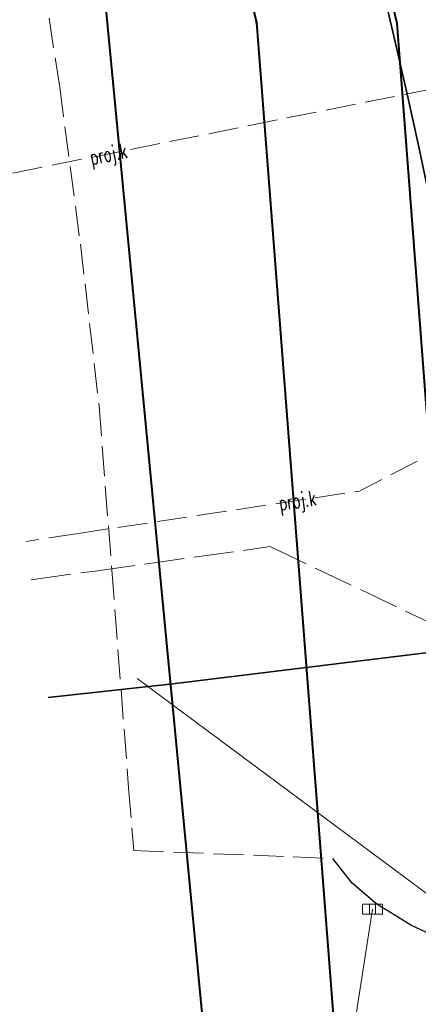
# Model space of a CAD drawing. Header units: metres. Extents: x 6567444 to 13135881, y 5574237 to 11149086.
# Tile 14 of 212: x 6567826 to 6567846, y 5574359 to 5574409. Entities that reach past the tile are written whole.
import ezdxf
from ezdxf.enums import TextEntityAlignment as Align

# ---------------------------------------------------------------- set-up
doc = ezdxf.new("R2010")
doc.units = ezdxf.units.M
for name, pattern in [('_MDCP$0$L_0_03', [1, 0.5, -0.5]), ('_MDCP$0$L_2_50', [2.5, 2, -0.5]), ('_MDCP$1$L_0_06', [2, 1.5, -0.5]), ('GE.I.6640.1.468.2024_MDCP_dodatkowe pomiary_12.03.2026$0$L_0_03', [1, 0.5, -0.5]), ('GE.I.6640.1.468.2024_MDCP_dodatkowe pomiary_12.03.2026$0$L_0_06', [2, 1.5, -0.5]), ('GE.I.6640.1.468.2024_MDCP_dodatkowe pomiary_12.03.2026$0$L_2_50', [2.5, 2, -0.5])]:
    doc.linetypes.add(name, pattern=pattern)
for name, color, linetype, lineweight in [('_MDCP$0$EGB_DzialkaEwidencyjna', 7, 'Continuous', 18), ('_MDCP$0$EGB_Klasouzytek', 92, 'Continuous', 18), ('_MDCP$0$EGB_KonturUzytkuGruntowego', 92, 'Continuous', 18), ('_MDCP$0$EGB_PunktGraniczny', 7, 'Continuous', 18), ('_MDCP$0$GES_PrzewodElektroenergetyczny', 1, 'Continuous', 18), ('_MDCP$0$GES_PrzewodElektroenergetyczny_Projektowany', 7, 'Continuous', 18), ('_MDCP$0$GES_PrzewodKanalizacyjny_Projektowany', 7, 'Continuous', 18), ('_MDCP$0$GES_UrzadzeniaSiecKanalizacyjna_P', 7, 'Continuous', 18), ('_MDCP$0$GES_UrzadzeniaTowarzyszczaceLiniowe', 7, 'Continuous', 18), ('_MDCP$0$MP_LINIE_REGULAC', 135, 'Continuous', 40), ('_MDCP$0$OT_Komunikacja', 7, 'Continuous', 18), ('_MDCP$1$GES_PrzewodKanalizacyjny', 36, 'Continuous', 18), ('_MDCP$1$GES_PrzewodWodociagowy', 5, 'Continuous', 18), ('GE.I.6640.1.468.2024_MDCP_dodatkowe pomiary_12.03.2026$0$EGB_DzialkaEwidencyjna', 7, 'Continuous', 18), ('GE.I.6640.1.468.2024_MDCP_dodatkowe pomiary_12.03.2026$0$EGB_Klasouzytek', 92, 'Continuous', 18), ('GE.I.6640.1.468.2024_MDCP_dodatkowe pomiary_12.03.2026$0$EGB_KonturUzytkuGruntowego', 92, 'Continuous', 18), ('GE.I.6640.1.468.2024_MDCP_dodatkowe pomiary_12.03.2026$0$EGB_PunktGraniczny', 7, 'Continuous', 18), ('GE.I.6640.1.468.2024_MDCP_dodatkowe pomiary_12.03.2026$0$GES_PrzewodElektroenergetyczny', 1, 'Continuous', 18), ('GE.I.6640.1.468.2024_MDCP_dodatkowe pomiary_12.03.2026$0$GES_PrzewodElektroenergetyczny_Projektowany', 7, 'Continuous', 18), ('GE.I.6640.1.468.2024_MDCP_dodatkowe pomiary_12.03.2026$0$GES_PrzewodKanalizacyjny', 36, 'Continuous', 18), ('GE.I.6640.1.468.2024_MDCP_dodatkowe pomiary_12.03.2026$0$GES_PrzewodKanalizacyjny_Projektowany', 7, 'Continuous', 18), ('GE.I.6640.1.468.2024_MDCP_dodatkowe pomiary_12.03.2026$0$GES_PrzewodWodociagowy', 5, 'Continuous', 18), ('GE.I.6640.1.468.2024_MDCP_dodatkowe pomiary_12.03.2026$0$GES_UrzadzeniaSiecKanalizacyjna_P', 7, 'Continuous', 18), ('GE.I.6640.1.468.2024_MDCP_dodatkowe pomiary_12.03.2026$0$GES_UrzadzeniaTowarzyszczaceLiniowe', 7, 'Continuous', 18), ('GE.I.6640.1.468.2024_MDCP_dodatkowe pomiary_12.03.2026$0$MP_LINIE_REGULAC', 135, 'Continuous', 40), ('GE.I.6640.1.468.2024_MDCP_dodatkowe pomiary_12.03.2026$0$OT_Komunikacja', 7, 'Continuous', 18)]:
    doc.layers.add(name, color=color, linetype=linetype, lineweight=lineweight)
doc.styles.add('_MDCP$0$STANDARD', font='simplex.shx')
doc.styles.add('GE.I.6640.1.468.2024_MDCP_dodatkowe pomiary_12.03.2026$0$STANDARD', font='simplex.shx')
doc.linetypes.add('_MDCP$0$MPNLZ', pattern='A,6,-2,[35,msgB.shx,S=0.016,R=0,X=-1,Y=0],6', length=14)
doc.linetypes.add('GE.I.6640.1.468.2024_MDCP_dodatkowe pomiary_12.03.2026$0$MPNLZ', pattern='A,6,-2,[35,msgB.shx,S=0.016,R=0,X=-1,Y=0],6', length=14)

# ---------------------------------------------------------------- blocks, each defined once
blk = doc.blocks.new('_MDCP$0$L_0_02_2')
at = {"color": 0}
blk.add_point((0, 0), dxfattribs=at)
blk = doc.blocks.new('_MDCP$0$L_0_02_1')
at = {"color": 0}
blk.add_point((0, 0), dxfattribs=at)
blk = doc.blocks.new('_MDCP$0$EGPG_N')
at = {"linetype": 'Continuous', "lineweight": 13}
blk.add_hatch(color=0, dxfattribs=at).paths.add_polyline_path([(0, -0.1, 1), (0, 0.1, 1)])
at = {"color": 0, "linetype": 'Continuous', "lineweight": 13}
blk.add_circle((0, 0), 0.1, dxfattribs=at)
blk = doc.blocks.new('_MDCP$0$other_SUKK')
at = {"color": 0, "linetype": 'Continuous', "lineweight": 18, "flags": 128}
blk.add_lwpolyline([(1, 0.5), (1, -0.5), (-1, -0.5), (-1, 0.5), (1, 0.5)], close=True, dxfattribs=at)
for points in [[(-0.3, 0.5), (-0.3, -0.5)], [(0.3, 0.5), (0.3, -0.5)]]:
    blk.add_lwpolyline(points, dxfattribs=at)
blk = doc.blocks.new('_MDCP')
at = {"layer": '_MDCP$0$EGB_DzialkaEwidencyjna', "linetype": 'Continuous', "lineweight": 18}
for p, q in [((6567843.288, 5574339.737), (6567837.989, 5574408.141)), ((6567837.989, 5574408.141), (6567843.288, 5574339.737))]:
    blk.add_line(p, q, dxfattribs=at)
at = {"layer": '_MDCP$0$EGB_Klasouzytek', "lineweight": 18}
for points in [[(6567799.496, 5574570.502), (6567805.83, 5574540.63), (6567812.91, 5574512.76), (6567813.39, 5574510.85), (6567815.07, 5574503.11), (6567824.54, 5574464.39), (6567837.97, 5574408.39), (6567843.288, 5574339.737)], [(6567843.288, 5574339.738), (6567840.22, 5574379.37), (6567837.97, 5574408.39), (6567824.54, 5574464.39), (6567815.07, 5574503.11), (6567813.39, 5574510.85), (6567812.91, 5574512.76), (6567809.64, 5574533.63), (6567810.66, 5574545.93), (6567811.96, 5574548.85), (6567814.7, 5574549.3), (6567819.81, 5574551.02), (6567841.64, 5574556.2), (6567848.19, 5574557.83), (6567849.51, 5574552.26), (6567830.11, 5574547.72), (6567829, 5574518.49), (6567851.37, 5574441.53), (6567857.95, 5574413.39), (6567862.49, 5574380.1), (6567864.17, 5574367.81), (6567869.98, 5574345.11), (6567862.17, 5574342.99), (6567862.141, 5574342.197)]]:
    blk.add_lwpolyline(points, dxfattribs=at)
at = {"layer": '_MDCP$0$EGB_KonturUzytkuGruntowego', "linetype": '_MDCP$0$L_0_03', "lineweight": 18}
for points in [[(6567799.496, 5574570.502), (6567805.83, 5574540.63), (6567812.91, 5574512.76), (6567813.39, 5574510.85), (6567815.07, 5574503.11), (6567824.54, 5574464.39), (6567837.97, 5574408.39), (6567840.22, 5574379.37), (6567843.288, 5574339.738)], [(6567843.288, 5574339.738), (6567840.22, 5574379.37), (6567837.97, 5574408.39), (6567824.54, 5574464.39), (6567815.07, 5574503.11), (6567813.39, 5574510.85), (6567812.91, 5574512.76), (6567809.64, 5574533.63), (6567810.66, 5574545.93), (6567811.96, 5574548.85), (6567814.7, 5574549.3), (6567819.81, 5574551.02), (6567841.64, 5574556.2), (6567848.19, 5574557.83), (6567849.51, 5574552.26), (6567830.11, 5574547.72), (6567829, 5574518.49), (6567851.37, 5574441.53), (6567857.95, 5574413.39), (6567862.49, 5574380.1), (6567864.17, 5574367.81), (6567869.98, 5574345.11), (6567862.17, 5574342.99), (6567862.141, 5574342.197)]]:
    blk.add_lwpolyline(points, dxfattribs=at)
at = {"layer": '_MDCP$0$EGB_PunktGraniczny'}
blk.add_point((6567837.97, 5574408.39), dxfattribs=at)
at = {"layer": '_MDCP$0$GES_PrzewodElektroenergetyczny', "color": 1, "linetype": 'Continuous', "lineweight": 18, "flags": 128}
blk.add_lwpolyline([(6567865.43, 5574365.71), (6567863.36, 5574365.39), (6567848.26, 5574363.33), (6567847.78, 5574363.84), (6567832, 5574375.56)], dxfattribs=at)
at = {"layer": '_MDCP$0$GES_PrzewodElektroenergetyczny_Projektowany', "color": 1, "linetype": '_MDCP$0$L_2_50', "lineweight": 18}
for points in [[(6567826.691, 5574380.506), (6567829.89, 5574380.94), (6567838.66, 5574382.16)], [(6567838.66, 5574382.16), (6567847.42, 5574377.99), (6567848.22, 5574371.37), (6567858.26, 5574372.47), (6567858.75, 5574367.2), (6567862.48, 5574363.96), (6567865.16, 5574346.93), (6567862.035, 5574342.183)]]:
    blk.add_lwpolyline(points, dxfattribs=at)
at = {"layer": '_MDCP$0$GES_PrzewodKanalizacyjny_Projektowany', "color": 36, "linetype": '_MDCP$1$L_0_06', "lineweight": 18}
for points in [[(6567823.812, 5574400.465), (6567860.28, 5574407.79), (6567858.51, 5574417.11), (6567853.81, 5574438.77), (6567849.74, 5574436.53)], [(6567829.05, 5574382.82), (6567826.415, 5574382.419)]]:
    blk.add_lwpolyline(points, dxfattribs=at)
at = {"layer": '_MDCP$0$GES_PrzewodKanalizacyjny_Projektowany', "color": 36, "linetype": '_MDCP$1$L_0_06', "lineweight": 18, "flags": 128}
blk.add_lwpolyline([(6567829.05, 5574382.82), (6567843.14, 5574384.94), (6567850.18, 5574388.59)], dxfattribs=at)
at = {"layer": '_MDCP$0$GES_UrzadzeniaTowarzyszczaceLiniowe', "color": 7, "linetype": 'Continuous', "lineweight": 35}
blk.add_lwpolyline([(6567857.1, 5574378.14), (6567833.78, 5574375.29), (6567827.542, 5574374.609)], dxfattribs=at)
at = {"layer": '_MDCP$0$MP_LINIE_REGULAC', "linetype": '_MDCP$0$MPNLZ', "flags": 128}
blk.add_lwpolyline([(6567850.203, 5574340.64), (6567845.014, 5574408.349), (6567815.314, 5574531.714), (6567826.921, 5574548.2), (6567848.668, 5574553.025)], dxfattribs=at)
at = {"layer": '_MDCP$0$MP_LINIE_REGULAC', "linetype": 'Continuous'}
for points in [[(6567837.155, 5574338.938), (6567830.301, 5574410.488), (6567815.244, 5574478.805), (6567809.616, 5574504.76)], [(6567828.37, 5574448.208), (6567837.97, 5574408.39), (6567843.24, 5574340.36), (6567843.288, 5574339.738)]]:
    blk.add_lwpolyline(points, dxfattribs=at)
at = {"layer": '_MDCP$0$OT_Komunikacja', "color": 7, "linetype": 'Continuous', "lineweight": 35}
blk.add_lwpolyline([(6567821.69, 5574506.72), (6567844.97, 5574407.21), (6567845.53, 5574404.75), (6567846.07, 5574402.32), (6567847.1, 5574397.41), (6567847.57, 5574394.98), (6567847.771, 5574393.56), (6567848.45, 5574390.06), (6567848.87, 5574387.58), (6567849.27, 5574385.1), (6567849.64, 5574382.63), (6567850, 5574380.17), (6567850.33, 5574377.66), (6567850.64, 5574375.19), (6567851.22, 5574370.13), (6567851.46, 5574367.75), (6567851.69, 5574365.27), (6567851.9, 5574362.77), (6567852.1, 5574360.28), (6567852.26, 5574357.8)], dxfattribs=at)
at = {"layer": '_MDCP$0$OT_Komunikacja', "color": 7, "linetype": '_MDCP$1$L_0_06', "lineweight": 18}
blk.add_lwpolyline([(6567817.142, 5574457.023), (6567819.924, 5574445.478), (6567821.705, 5574438.078), (6567824.37, 5574426.61), (6567825.318, 5574422.062), (6567826.252, 5574417.257), (6567827.277, 5574410.583), (6567828.114, 5574405.156), (6567829.154, 5574397.295), (6567830.088, 5574389.183), (6567830.723, 5574381.004), (6567831.569, 5574370.079), (6567831.824, 5574366.948), (6567841.8, 5574366.55), (6567842.76, 5574365.31), (6567844, 5574364.26), (6567845.73, 5574363.2), (6567847.691, 5574362.286), (6567848.554, 5574361.921), (6567850.92, 5574360.92), (6567851.08, 5574358.976)], dxfattribs=at)
at = {"layer": '_MDCP$0$OT_Komunikacja', "color": 7, "linetype": 'Continuous', "lineweight": 25, "flags": 128}
blk.add_lwpolyline([(6567850.92, 5574360.92), (6567848.54, 5574361.89), (6567845.73, 5574363.2), (6567844, 5574364.26), (6567842.76, 5574365.31), (6567841.8, 5574366.55)], dxfattribs=at)
at = {"layer": '_MDCP$1$GES_PrzewodKanalizacyjny', "color": 36, "linetype": 'Continuous', "lineweight": 18, "flags": 128}
blk.add_lwpolyline([(6567841.9, 5574351.89), (6567843.791, 5574364.01)], dxfattribs=at)
at = {"layer": '_MDCP$1$GES_PrzewodWodociagowy', "color": 5, "linetype": 'Continuous', "lineweight": 18}
blk.add_lwpolyline([(6567827.542, 5574374.609), (6567833.78, 5574375.29), (6567857.1, 5574378.14), (6567861.43, 5574378.88), (6567863.07, 5574372.06), (6567864.41, 5574365.71), (6567864.76, 5574364.5), (6567864.96, 5574363.98), (6567869.44, 5574345.36)], dxfattribs=at)
at = {"layer": '_MDCP$0$EGB_DzialkaEwidencyjna', "linetype": 'Continuous', "xscale": 0.5, "yscale": 0.5, "zscale": 0.5}
for name, rotation in [('_MDCP$0$L_0_02_2', 103.49), ('_MDCP$0$L_0_02_1', 274.4299999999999), ('_MDCP$0$L_0_02_2', 274.4299999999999), ('_MDCP$0$L_0_02_1', 103.49)]:
    blk.add_blockref(name, (6567837.97, 5574408.39), dxfattribs=dict(at, rotation=rotation))
at = {"layer": '_MDCP$0$EGB_PunktGraniczny', "linetype": 'Continuous', "xscale": 0.5, "yscale": 0.5, "zscale": 0.5}
blk.add_blockref('_MDCP$0$EGPG_N', (6567837.97, 5574408.39), dxfattribs=at)
at = {"layer": '_MDCP$0$GES_UrzadzeniaSiecKanalizacyjna_P', "color": 36, "linetype": 'Continuous', "xscale": 0.5, "yscale": 0.5, "zscale": 0.5}
blk.add_blockref('_MDCP$0$other_SUKK', (6567843.79, 5574364.01), dxfattribs=at)
at = {"layer": '_MDCP$0$GES_PrzewodKanalizacyjny_Projektowany', "color": 36, "lineweight": 15, "style": '_MDCP$0$STANDARD', "width": 0.66}
for rotation, p in [(-348.6, (6567830.548, 5574401.818)), (-351.4, (6567840.016, 5574384.47))]:
    blk.add_text('proj.k', height=0.75, rotation=rotation, dxfattribs=at).set_placement(p, align=Align.MIDDLE_CENTER)
blk = doc.blocks.new('GE.I.6640.1.468.2024_MDCP_dodatkowe pomiary_12.03.2026$0$L_0_02_2')
at = {"color": 0}
blk.add_point((0, 0), dxfattribs=at)
blk = doc.blocks.new('GE.I.6640.1.468.2024_MDCP_dodatkowe pomiary_12.03.2026$0$L_0_02_1')
at = {"color": 0}
blk.add_point((0, 0), dxfattribs=at)
blk = doc.blocks.new('GE.I.6640.1.468.2024_MDCP_dodatkowe pomiary_12.03.2026$0$EGPG_N')
at = {"linetype": 'Continuous', "lineweight": 13}
blk.add_hatch(color=0, dxfattribs=at).paths.add_polyline_path([(0, -0.1, 1), (0, 0.1, 1)])
at = {"color": 0, "linetype": 'Continuous', "lineweight": 13}
blk.add_circle((0, 0), 0.1, dxfattribs=at)
blk = doc.blocks.new('GE.I.6640.1.468.2024_MDCP_dodatkowe pomiary_12.03.2026$0$other_SUKK')
at = {"color": 0, "linetype": 'Continuous', "lineweight": 18, "flags": 128}
blk.add_lwpolyline([(1, 0.5), (1, -0.5), (-1, -0.5), (-1, 0.5), (1, 0.5)], close=True, dxfattribs=at)
for points in [[(-0.3, 0.5), (-0.3, -0.5)], [(0.3, 0.5), (0.3, -0.5)]]:
    blk.add_lwpolyline(points, dxfattribs=at)
blk = doc.blocks.new('GE.I.6640.1.468.2024_MDCP_dodatkowe pomiary_12.03.2026')
at = {"layer": 'GE.I.6640.1.468.2024_MDCP_dodatkowe pomiary_12.03.2026$0$EGB_DzialkaEwidencyjna', "linetype": 'Continuous', "lineweight": 18}
for p, q in [((6567843.288, 5574339.737), (6567837.989, 5574408.141)), ((6567837.989, 5574408.141), (6567843.288, 5574339.737))]:
    blk.add_line(p, q, dxfattribs=at)
at = {"layer": 'GE.I.6640.1.468.2024_MDCP_dodatkowe pomiary_12.03.2026$0$EGB_Klasouzytek', "lineweight": 18}
for points in [[(6567799.496, 5574570.502), (6567805.83, 5574540.63), (6567812.91, 5574512.76), (6567813.39, 5574510.85), (6567815.07, 5574503.11), (6567824.54, 5574464.39), (6567837.97, 5574408.39), (6567843.288, 5574339.737)], [(6567843.288, 5574339.738), (6567840.22, 5574379.37), (6567837.97, 5574408.39), (6567824.54, 5574464.39), (6567815.07, 5574503.11), (6567813.39, 5574510.85), (6567812.91, 5574512.76), (6567809.64, 5574533.63), (6567810.66, 5574545.93), (6567811.96, 5574548.85), (6567814.7, 5574549.3), (6567819.81, 5574551.02), (6567841.64, 5574556.2), (6567848.19, 5574557.83), (6567849.51, 5574552.26), (6567830.11, 5574547.72), (6567829, 5574518.49), (6567851.37, 5574441.53), (6567857.95, 5574413.39), (6567862.49, 5574380.1), (6567864.17, 5574367.81), (6567869.98, 5574345.11), (6567862.17, 5574342.99), (6567862.141, 5574342.197)]]:
    blk.add_lwpolyline(points, dxfattribs=at)
at = {"layer": 'GE.I.6640.1.468.2024_MDCP_dodatkowe pomiary_12.03.2026$0$EGB_KonturUzytkuGruntowego', "linetype": 'GE.I.6640.1.468.2024_MDCP_dodatkowe pomiary_12.03.2026$0$L_0_03', "lineweight": 18}
for points in [[(6567799.496, 5574570.502), (6567805.83, 5574540.63), (6567812.91, 5574512.76), (6567813.39, 5574510.85), (6567815.07, 5574503.11), (6567824.54, 5574464.39), (6567837.97, 5574408.39), (6567840.22, 5574379.37), (6567843.288, 5574339.738)], [(6567843.288, 5574339.738), (6567840.22, 5574379.37), (6567837.97, 5574408.39), (6567824.54, 5574464.39), (6567815.07, 5574503.11), (6567813.39, 5574510.85), (6567812.91, 5574512.76), (6567809.64, 5574533.63), (6567810.66, 5574545.93), (6567811.96, 5574548.85), (6567814.7, 5574549.3), (6567819.81, 5574551.02), (6567841.64, 5574556.2), (6567848.19, 5574557.83), (6567849.51, 5574552.26), (6567830.11, 5574547.72), (6567829, 5574518.49), (6567851.37, 5574441.53), (6567857.95, 5574413.39), (6567862.49, 5574380.1), (6567864.17, 5574367.81), (6567869.98, 5574345.11), (6567862.17, 5574342.99), (6567862.141, 5574342.197)]]:
    blk.add_lwpolyline(points, dxfattribs=at)
at = {"layer": 'GE.I.6640.1.468.2024_MDCP_dodatkowe pomiary_12.03.2026$0$EGB_PunktGraniczny'}
blk.add_point((6567837.97, 5574408.39), dxfattribs=at)
at = {"layer": 'GE.I.6640.1.468.2024_MDCP_dodatkowe pomiary_12.03.2026$0$GES_PrzewodElektroenergetyczny', "color": 1, "linetype": 'Continuous', "lineweight": 18, "flags": 128}
blk.add_lwpolyline([(6567865.43, 5574365.71), (6567863.36, 5574365.39), (6567848.26, 5574363.33), (6567847.78, 5574363.84), (6567832, 5574375.56)], dxfattribs=at)
at = {"layer": 'GE.I.6640.1.468.2024_MDCP_dodatkowe pomiary_12.03.2026$0$GES_PrzewodElektroenergetyczny_Projektowany', "color": 1, "linetype": 'GE.I.6640.1.468.2024_MDCP_dodatkowe pomiary_12.03.2026$0$L_2_50', "lineweight": 18}
for points in [[(6567826.691, 5574380.506), (6567829.89, 5574380.94), (6567838.66, 5574382.16)], [(6567838.66, 5574382.16), (6567847.42, 5574377.99), (6567848.22, 5574371.37), (6567858.26, 5574372.47), (6567858.75, 5574367.2), (6567862.48, 5574363.96), (6567865.16, 5574346.93), (6567862.035, 5574342.183)]]:
    blk.add_lwpolyline(points, dxfattribs=at)
at = {"layer": 'GE.I.6640.1.468.2024_MDCP_dodatkowe pomiary_12.03.2026$0$GES_PrzewodKanalizacyjny', "color": 36, "linetype": 'Continuous', "lineweight": 18, "flags": 128}
blk.add_lwpolyline([(6567841.9, 5574351.89), (6567843.791, 5574364.01)], dxfattribs=at)
at = {"layer": 'GE.I.6640.1.468.2024_MDCP_dodatkowe pomiary_12.03.2026$0$GES_PrzewodKanalizacyjny_Projektowany', "color": 36, "linetype": 'GE.I.6640.1.468.2024_MDCP_dodatkowe pomiary_12.03.2026$0$L_0_06', "lineweight": 18}
for points in [[(6567823.812, 5574400.465), (6567860.28, 5574407.79), (6567858.51, 5574417.11), (6567853.81, 5574438.77), (6567849.74, 5574436.53)], [(6567829.05, 5574382.82), (6567826.415, 5574382.419)]]:
    blk.add_lwpolyline(points, dxfattribs=at)
at = {"layer": 'GE.I.6640.1.468.2024_MDCP_dodatkowe pomiary_12.03.2026$0$GES_PrzewodKanalizacyjny_Projektowany', "color": 36, "linetype": 'GE.I.6640.1.468.2024_MDCP_dodatkowe pomiary_12.03.2026$0$L_0_06', "lineweight": 18, "flags": 128}
blk.add_lwpolyline([(6567829.05, 5574382.82), (6567843.14, 5574384.94), (6567850.18, 5574388.59)], dxfattribs=at)
at = {"layer": 'GE.I.6640.1.468.2024_MDCP_dodatkowe pomiary_12.03.2026$0$GES_PrzewodWodociagowy', "color": 5, "linetype": 'Continuous', "lineweight": 18}
blk.add_lwpolyline([(6567827.542, 5574374.609), (6567833.78, 5574375.29), (6567857.1, 5574378.14), (6567861.43, 5574378.88), (6567863.07, 5574372.06), (6567864.41, 5574365.71), (6567864.76, 5574364.5), (6567864.96, 5574363.98), (6567869.44, 5574345.36)], dxfattribs=at)
at = {"layer": 'GE.I.6640.1.468.2024_MDCP_dodatkowe pomiary_12.03.2026$0$GES_UrzadzeniaTowarzyszczaceLiniowe', "color": 7, "linetype": 'Continuous', "lineweight": 35}
blk.add_lwpolyline([(6567857.1, 5574378.14), (6567833.78, 5574375.29), (6567827.542, 5574374.609)], dxfattribs=at)
at = {"layer": 'GE.I.6640.1.468.2024_MDCP_dodatkowe pomiary_12.03.2026$0$MP_LINIE_REGULAC', "linetype": 'GE.I.6640.1.468.2024_MDCP_dodatkowe pomiary_12.03.2026$0$MPNLZ', "flags": 128}
blk.add_lwpolyline([(6567850.203, 5574340.64), (6567845.014, 5574408.349), (6567815.314, 5574531.714), (6567826.921, 5574548.2), (6567848.668, 5574553.025)], dxfattribs=at)
at = {"layer": 'GE.I.6640.1.468.2024_MDCP_dodatkowe pomiary_12.03.2026$0$MP_LINIE_REGULAC', "linetype": 'Continuous'}
for points in [[(6567837.155, 5574338.938), (6567830.301, 5574410.488), (6567815.244, 5574478.805), (6567809.616, 5574504.76)], [(6567828.37, 5574448.208), (6567837.97, 5574408.39), (6567843.24, 5574340.36), (6567843.288, 5574339.738)]]:
    blk.add_lwpolyline(points, dxfattribs=at)
at = {"layer": 'GE.I.6640.1.468.2024_MDCP_dodatkowe pomiary_12.03.2026$0$OT_Komunikacja', "color": 7, "linetype": 'Continuous', "lineweight": 35}
blk.add_lwpolyline([(6567821.69, 5574506.72), (6567844.97, 5574407.21), (6567845.53, 5574404.75), (6567846.07, 5574402.32), (6567847.1, 5574397.41), (6567847.57, 5574394.98), (6567847.771, 5574393.56), (6567848.45, 5574390.06), (6567848.87, 5574387.58), (6567849.27, 5574385.1), (6567849.64, 5574382.63), (6567850, 5574380.17), (6567850.33, 5574377.66), (6567850.64, 5574375.19), (6567851.22, 5574370.13), (6567851.46, 5574367.75), (6567851.69, 5574365.27), (6567851.9, 5574362.77), (6567852.1, 5574360.28), (6567852.26, 5574357.8)], dxfattribs=at)
at = {"layer": 'GE.I.6640.1.468.2024_MDCP_dodatkowe pomiary_12.03.2026$0$OT_Komunikacja', "color": 7, "linetype": 'GE.I.6640.1.468.2024_MDCP_dodatkowe pomiary_12.03.2026$0$L_0_06', "lineweight": 18}
blk.add_lwpolyline([(6567817.142, 5574457.023), (6567819.924, 5574445.478), (6567821.705, 5574438.078), (6567824.37, 5574426.61), (6567825.318, 5574422.062), (6567826.252, 5574417.257), (6567827.277, 5574410.583), (6567828.114, 5574405.156), (6567829.154, 5574397.295), (6567830.088, 5574389.183), (6567830.723, 5574381.004), (6567831.569, 5574370.079), (6567831.824, 5574366.948), (6567841.8, 5574366.55), (6567842.76, 5574365.31), (6567844, 5574364.26), (6567845.73, 5574363.2), (6567847.691, 5574362.286), (6567848.554, 5574361.921), (6567850.92, 5574360.92), (6567851.08, 5574358.976)], dxfattribs=at)
at = {"layer": 'GE.I.6640.1.468.2024_MDCP_dodatkowe pomiary_12.03.2026$0$OT_Komunikacja', "color": 7, "linetype": 'Continuous', "lineweight": 25, "flags": 128}
blk.add_lwpolyline([(6567850.92, 5574360.92), (6567848.54, 5574361.89), (6567845.73, 5574363.2), (6567844, 5574364.26), (6567842.76, 5574365.31), (6567841.8, 5574366.55)], dxfattribs=at)
at = {"layer": 'GE.I.6640.1.468.2024_MDCP_dodatkowe pomiary_12.03.2026$0$EGB_DzialkaEwidencyjna', "linetype": 'Continuous', "xscale": 0.5, "yscale": 0.5, "zscale": 0.5}
for name, rotation in [('GE.I.6640.1.468.2024_MDCP_dodatkowe pomiary_12.03.2026$0$L_0_02_2', 103.49), ('GE.I.6640.1.468.2024_MDCP_dodatkowe pomiary_12.03.2026$0$L_0_02_1', 274.4299999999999), ('GE.I.6640.1.468.2024_MDCP_dodatkowe pomiary_12.03.2026$0$L_0_02_2', 274.4299999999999), ('GE.I.6640.1.468.2024_MDCP_dodatkowe pomiary_12.03.2026$0$L_0_02_1', 103.49)]:
    blk.add_blockref(name, (6567837.97, 5574408.39), dxfattribs=dict(at, rotation=rotation))
at = {"layer": 'GE.I.6640.1.468.2024_MDCP_dodatkowe pomiary_12.03.2026$0$EGB_PunktGraniczny', "linetype": 'Continuous', "xscale": 0.5, "yscale": 0.5, "zscale": 0.5}
blk.add_blockref('GE.I.6640.1.468.2024_MDCP_dodatkowe pomiary_12.03.2026$0$EGPG_N', (6567837.97, 5574408.39), dxfattribs=at)
at = {"layer": 'GE.I.6640.1.468.2024_MDCP_dodatkowe pomiary_12.03.2026$0$GES_UrzadzeniaSiecKanalizacyjna_P', "color": 36, "linetype": 'Continuous', "xscale": 0.5, "yscale": 0.5, "zscale": 0.5}
blk.add_blockref('GE.I.6640.1.468.2024_MDCP_dodatkowe pomiary_12.03.2026$0$other_SUKK', (6567843.79, 5574364.01), dxfattribs=at)
at = {"layer": 'GE.I.6640.1.468.2024_MDCP_dodatkowe pomiary_12.03.2026$0$GES_PrzewodKanalizacyjny_Projektowany', "color": 36, "lineweight": 15, "style": 'GE.I.6640.1.468.2024_MDCP_dodatkowe pomiary_12.03.2026$0$STANDARD', "width": 0.66}
for rotation, p in [(-348.6, (6567830.548, 5574401.818)), (-351.4, (6567840.016, 5574384.47))]:
    blk.add_text('proj.k', height=0.75, rotation=rotation, dxfattribs=at).set_placement(p, align=Align.MIDDLE_CENTER)

msp = doc.modelspace()

# ---------------------------------------------------------------- block references
at = {"layer": 'Defpoints'}
msp.add_blockref('GE.I.6640.1.468.2024_MDCP_dodatkowe pomiary_12.03.2026', (0, 0), dxfattribs=at)

# ---------------------------------------------------------------- next in the draw order: block references
msp.add_blockref('_MDCP', (0, 0))

doc.saveas('drawing.dxf')
